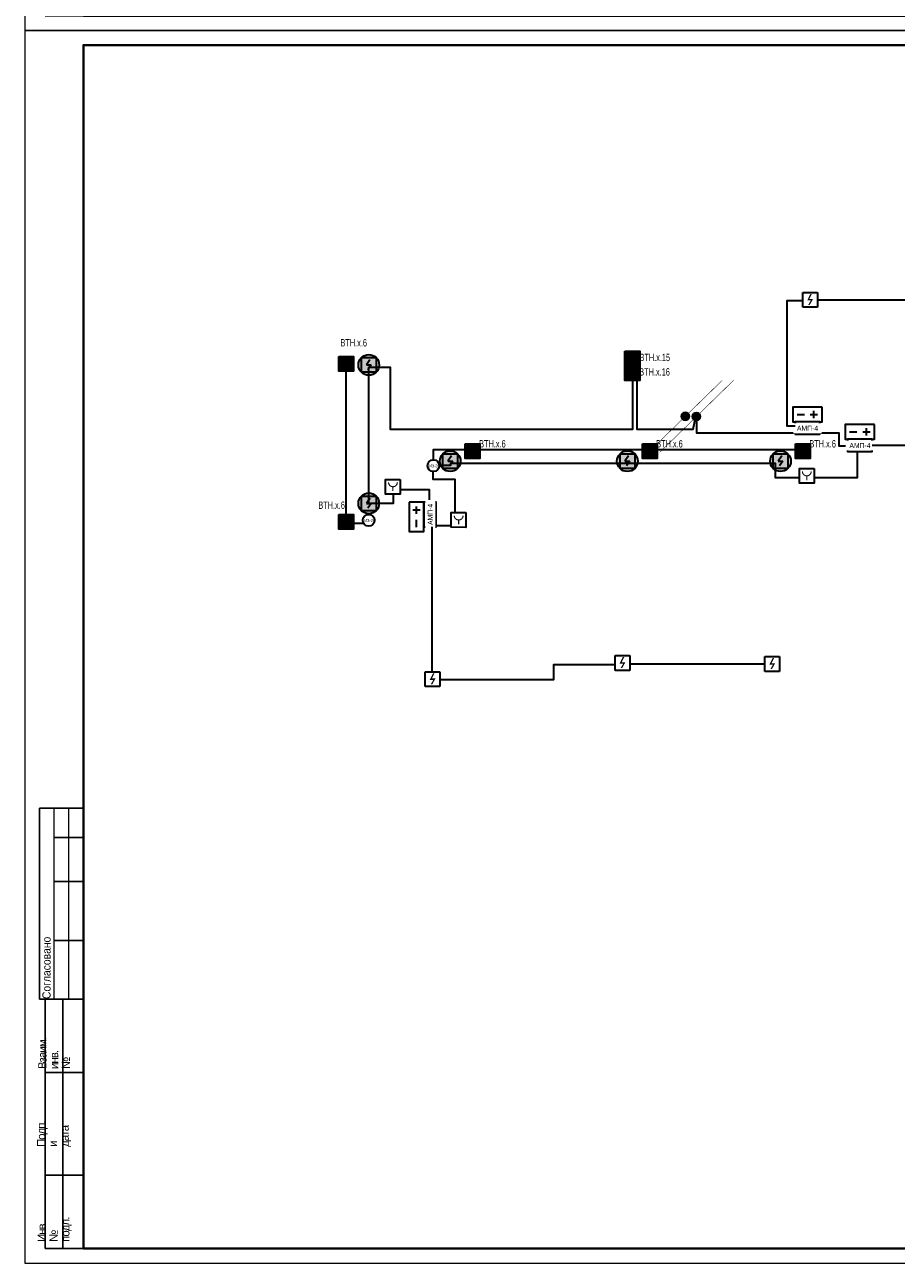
# Model space of a CAD drawing. Header units: millimetres. Extents: x -195178 to 1761886, y 140622 to 301105.
# Tile 80 of 131: x 770840 to 800540, y 182305 to 224498. Entities that reach past the tile are written whole.
import ezdxf
from ezdxf.enums import TextEntityAlignment as Align

# ---------------------------------------------------------------- set-up
doc = ezdxf.new("R2010")
doc.units = ezdxf.units.MM
doc.set_wipeout_variables(frame=1)
doc.linetypes.add('CONTINOUS', pattern=[0])
for name, color, linetype in [('EI_HATCH_GALV', 7, 'Continuous'), ('АПС', 5, 'Continuous'), ('ПС', 1, 'Continuous'), ('формат', 250, 'Continuous')]:
    doc.layers.add(name, color=color, linetype=linetype)
for name, color, linetype, lineweight in [('format-line3', 7, 'Continuous', 13), ('RC-Извещатели_пожарные', 1, 'Continuous', 30), ('Рамка', 7, 'Continuous', 18), ('СС-011-ПОЖ-СИГНАЛИЗАЦИЯ', 1, 'Continuous', 30), ('УГО АПС и АПЗ$0$_АПС_Оборудование', 1, 'Continuous', 30), ('УГО АПС и АПЗ$0$СС-011-ПОЖ-СИГНАЛИЗАЦИЯ', 1, 'Continuous', 30)]:
    doc.layers.add(name, color=color, linetype=linetype, lineweight=lineweight)
doc.styles.add('1111', font='ARIALN.TTF')
doc.styles.add('Arial', font='arial.ttf', dxfattribs={"width": 0.9, "height": 700})
doc.styles.add('Arial Narrow', font='ARIALN.TTF', dxfattribs={"width": 0.9, "height": 600})
doc.styles.add('Arial_2', font='arial.ttf', dxfattribs={"width": 0.9, "height": 400})
doc.styles.get("Standard").update_dxf_attribs({"font": 'isocpeur.ttf', "width": 0.9})
doc.styles.add('УГО АПС и АПЗ$0$Reserve SS', font='arial.ttf', dxfattribs={"height": 2.5})

# ---------------------------------------------------------------- blocks, each defined once
blk = doc.blocks.new('*U29')
for p, q in [((-574, 155), (-589, 155)), ((-589, 90), (-589, 155)), ((-574, 145), (-584, 145)), ((-574, 130), (-584, 130)), ((-574, 110), (-584, 110)), ((-587, 90), (-589, 90)), ((-587, 5), (-587, 90)), ((-574, 90), (-587, 90)), ((-581, 5), (-581, 90)), ((-574, 65), (-587, 65)), ((-574, 30), (-587, 30)), ((-574, 5), (-587, 5))]:
    blk.add_line(p, q)
at = {"color": 0, "lineweight": 0}
blk.add_lwpolyline([(-594, 0), (0, 0), (0, 420), (-594, 420)], close=True, dxfattribs=at)
at = {"lineweight": 40}
blk.add_lwpolyline([(-574, 5), (-5, 5), (-5, 415), (-574, 415)], close=True, dxfattribs=at)
at = {"layer": 'format-line3', "linetype": 'ByBlock'}
for p, q in [((-584, 90), (-584, 155)), ((-579, 90), (-579, 155))]:
    blk.add_line(p, q, dxfattribs=at)
at = {"style": 'Arial', "width": 0.9}
blk.add_text('Формат:', height=2.8, dxfattribs=at).set_placement((-53.97, 1.25))
at = {"char_height": 2.8, "width": 0.2, "attachment_point": 4, "rotation": 90, "line_spacing_factor": 0.857143, "style": 'Arial'}
for s, insert in [('{\\W0.45993; }Согласовано', (-586.58, 90)), ('{\\W0.62543;\\T0.75; \\W1;Взаим. инв. №}', (-584, 66.14)), ('{\\W0.5838;\\T0.8; \\W1;Подп. и дата}', (-584, 39.63)), ('{\\W0.5838;\\T0.8; \\W1;Инв. № подл.}', (-583.77, 7.25))]:
    blk.add_mtext(s, dxfattribs=dict(at, insert=insert))
at = {"style": 'Arial', "width": 0.9, "flags": 8}
blk.add_attdef('FORMAT', (-36.87, 1.26), '', height=2.8, dxfattribs=at)
blk = doc.blocks.new('УГО АПС и АПЗ$0$Источник бесперебойного питания v4')
blk.add_wipeout([(0, 5), (10, 5), (10, 0), (0, 0)])
for p, q in [((4, 2.5), (1.5, 2.5)), ((2.75, 3.75), (2.75, 1.25)), ((8.5, 2.5), (6, 2.5))]:
    blk.add_line(p, q)
blk.add_lwpolyline([(0, 0), (10, 0), (10, 5), (0, 5)], close=True)
at = {"style": 'УГО АПС и АПЗ$0$Reserve SS', "flags": 8}
blk.add_attdef('КОЛИЧЕСТВО', (10.26, 5.28), '', height=2.5, dxfattribs=at)
blk = doc.blocks.new('АМП-4')
at = {"color": 1}
blk.add_wipeout([(349424, -74023), (349424, -73183), (349844, -73183), (349844, -74023)], dxfattribs=at)
at = {"layer": 'АПС', "color": 1, "lineweight": 30, "ltscale": 200}
blk.add_lwpolyline([(349424, -73183), (349424, -74023), (349844, -74023), (349844, -73183)], close=True, dxfattribs=at)
at = {"layer": 'АПС', "color": 0, "lineweight": 30, "ltscale": 200, "insert": (349645, -73599), "char_height": 168, "width": 801.95, "attachment_point": 5, "rotation": 90, "style": 'Arial_2', "bg_fill": 2}
blk.add_mtext('АМП-4', dxfattribs=at)
blk = doc.blocks.new('RC-UGO-IRA-01')
blk.add_wipeout([(2.5, 2.5), (2.5, -2.5), (-2.5, -2.5), (-2.5, 2.5)]).dxf.layer = 'RC-Извещатели_пожарные'
blk.add_wipeout([(-2.5, -2.5), (-2.5, 2.5), (2.5, 2.5), (2.5, -2.5)]).dxf.layer = 'RC-Извещатели_пожарные'
at = {"layer": 'RC-Извещатели_пожарные', "ltscale": 30}
blk.add_lwpolyline([(2.5, 2.5), (2.5, -2.5), (-2.5, -2.5), (-2.5, 2.5)], close=True, dxfattribs=at)
at = {"layer": 'RC-Извещатели_пожарные', "ltscale": 30, "const_width": 0.375}
blk.add_lwpolyline([(-1.5, 1.5, 1), (1.5, 1.5, 1)], format="xyb", dxfattribs=at)
blk.add_lwpolyline([(0, 0), (0, -1.5)], dxfattribs=at)
at = {"layer": 'RC-Извещатели_пожарные'}
blk.add_attdef('PSTN', text='', height=1.5, dxfattribs=at).set_placement((2.5, 2.5), align=Align.BOTTOM_CENTER)
blk = doc.blocks.new('ИП 212-45')
blk.add_wipeout([(346277, -75580), (346277, -76080), (345777, -76080), (345777, -75580)]).dxf.layer = 'RC-Извещатели_пожарные'
blk.add_wipeout([(345777, -76080), (345777, -75580), (346277, -75580), (346277, -76080)]).dxf.layer = 'RC-Извещатели_пожарные'
at = {"layer": 'RC-Извещатели_пожарные'}
blk.add_hatch(color=0, dxfattribs=at).paths.add_polyline_path([(346128, -75805), (346014, -76005), (345964, -76005), (346050, -75855), (345927, -75855), (346039, -75630), (346089, -75630), (346002, -75805)])
at = {"layer": 'RC-Извещатели_пожарные', "color": 0, "ltscale": 30}
for p, q in [((345777, -75580), (346277, -75580)), ((345777, -76080), (345777, -75580)), ((346277, -75580), (346277, -76080)), ((346277, -76080), (345777, -76080))]:
    blk.add_line(p, q, dxfattribs=at)
blk = doc.blocks.new('*U83')
h = blk.add_hatch(color=256)
edge = h.paths.add_edge_path()
edge.add_arc((0, 0), 38.7, 0, 360)
for points in [[(348, 348, 0, 50, 0), (206, 206, 5, 5, 0), (0, 0, 5, 5, 0)], [(0, 0, 0, 50, 0), (-141, -141, 5, 5, 0), (-348, -348, 5, 5, 0)]]:
    blk.add_lwpolyline(points, format="xyseb")
blk.add_circle((0, 0), 38.7)
blk = doc.blocks.new('*U80')
h = blk.add_hatch(color=256)
edge = h.paths.add_edge_path()
edge.add_arc((0, 0), 38.7, 0, 360)
for points in [[(0, 0, 0, 50, 0), (141, 141, 5, 5, 0), (348, 348, 5, 5, 0)], [(-348, -348, 0, 50, 0), (-206, -206, 5, 5, 0), (0, 0, 5, 5, 0)]]:
    blk.add_lwpolyline(points, format="xyseb")
blk.add_circle((0, 0), 38.7)
blk = doc.blocks.new('ИП в подвесном потолке')
at = {"layer": 'EI_HATCH_GALV', "lineweight": 30, "true_color": 0xffffff}
h = blk.add_hatch(color=7, dxfattribs=at)
h.dxf.hatch_style = 1
edge = h.paths.add_edge_path()
edge.add_arc((494584, -66648), 354, 0, 360)
at = {"color": 1, "linetype": 'ByBlock', "lineweight": -2}
for p, q in [((494624, -66471), (494501, -66648)), ((494501, -66648), (494667, -66648)), ((494667, -66648), (494553, -66811))]:
    blk.add_line(p, q, dxfattribs=at)
at = {"color": 1, "linetype": 'ByBlock', "lineweight": -2, "ltscale": 0.1}
blk.add_lwpolyline([(494334, -66398), (494834, -66398), (494834, -66898), (494334, -66898)], close=True, dxfattribs=at)
at = {"layer": 'СС-011-ПОЖ-СИГНАЛИЗАЦИЯ', "lineweight": 30}
blk.add_circle((494584, -66648), 354, dxfattribs=at)
blk = doc.blocks.new('*U77')
at = {"lineweight": 35, "true_color": 0xffffff}
h = blk.add_hatch(color=7, dxfattribs=at)
h.dxf.hatch_style = 1
h.paths.add_polyline_path([(0, 500), (0, 0), (500, 0), (500, 500)])
at = {"color": 1, "linetype": 'ByBlock', "lineweight": -2}
for p, q in [((289, 426), (167, 250)), ((167, 250), (333, 250)), ((333, 250), (219, 86))]:
    blk.add_line(p, q, dxfattribs=at)
at = {"color": 1, "linetype": 'ByBlock', "lineweight": -2, "ltscale": 0.1}
blk.add_lwpolyline([(0, 500), (500, 500), (500, 0), (0, 0)], close=True, dxfattribs=at)
at = {"color": 0, "linetype": 'ByBlock', "lineweight": -2, "style": '1111', "flags": 1}
for tag, p in [('NAME_DEVICE', (-64, -421)), ('NUM_POM', (-82, -847))]:
    blk.add_attdef(tag, p, '', height=125, dxfattribs=at)
at = {"color": 0, "linetype": 'ByBlock', "lineweight": -2, "style": '1111'}
blk.add_attdef('INDEX', (-63, -235), '', height=125, dxfattribs=at)
at = {"color": 0, "linetype": 'ByBlock', "lineweight": -2, "style": '1111', "width": 0.7}
blk.add_attdef('NUM_DEVICE', (-64, -630), '', height=125, dxfattribs=at)
blk = doc.blocks.new('УГО АПС и АПЗ$0$A$C0ED213A1')
blk.add_wipeout([(-200, 0), (0, -200), (200, 0), (0, 200)])
blk.add_circle((0, 0), 200)
at = {"layer": 'УГО АПС и АПЗ$0$СС-011-ПОЖ-СИГНАЛИЗАЦИЯ', "color": 1, "style": 'Arial Narrow', "width": 0.9}
blk.add_text('ИЗ-2О', height=100, dxfattribs=at).set_placement((-145, -58))

msp = doc.modelspace()

# ---------------------------------------------------------------- linework, layer by layer
at = {"layer": 'Рамка'}
msp.add_lwpolyline([(772840, 182805), (829740, 182805), (829740, 223805), (772840, 223805)], close=True, dxfattribs=at)
at = {"layer": 'СС-011-ПОЖ-СИГНАЛИЗАЦИЯ', "lineweight": 30, "ltscale": 100}
for points in [[(797855, 215130), (808258, 215130)], [(793735, 211148), (793735, 210596), (798589, 210596), (798589, 210158), (799204, 210158), (799204, 209067), (796429, 209067), (796429, 209550), (785352, 209550), (785352, 209483), (784744, 209486), (784744, 209012), (785494, 209012), (785494, 207431), (784744, 207431), (784744, 207389), (784644, 207389), (784637, 208658), (783399, 208658), (783399, 208192), (782566, 208192), (782566, 212827), (783294, 212827), (783294, 210719), (791560, 210719), (791560, 210719), (791560, 210719), (791560, 213062), (791695, 213062), (791695, 210719), (793623, 210719), (793707, 211148)]]:
    msp.add_lwpolyline(points, dxfattribs=at)
at = {"layer": 'СС-011-ПОЖ-СИГНАЛИЗАЦИЯ', "color": 1, "lineweight": 30, "ltscale": 100}
for points in [[(782396, 207502), (781792, 207502), (781792, 212693)], [(784769, 209674), (784769, 210026), (797510, 210026)]]:
    msp.add_lwpolyline(points, dxfattribs=at)

# ---------------------------------------------------------------- block references
at = {"xscale": 3.600000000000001, "yscale": 3.600000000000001, "zscale": 3.600000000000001, "rotation": 359.2880171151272}
for name, p in [('*U83', (793353, 211158)), ('*U80', (793730, 211150))]:
    msp.add_blockref(name, p, dxfattribs=at)
at = {"layer": 'ПС', "color": 7, "linetype": 'CONTINOUS', "lineweight": 30, "ltscale": 100}
ref = msp.add_blockref('*U77', (781544, 212693), dxfattribs=dict(at, xscale=1.000736, yscale=1.000736, zscale=1.000736))
ref.add_attrib('NUM_DEVICE', 'BTH.x.6', dxfattribs={"layer": '0', "color": 0, "linetype": 'ByBlock', "lineweight": -2, "ltscale": 100, "height": 250.2, "style": '1111', "width": 0.7}).set_placement((782050, 213539), align=Align.CENTER)
ref = msp.add_blockref('*U77', (791296, 212879), dxfattribs=dict(at, xscale=1.000736, yscale=1.000736, zscale=1.000736))
ref.add_attrib('NUM_DEVICE', 'BTH.x.15', dxfattribs={"layer": '0', "color": 0, "linetype": 'ByBlock', "lineweight": -2, "ltscale": 100, "height": 250.2, "style": '1111', "width": 0.7}).set_placement((792310, 213040), align=Align.CENTER)
ref = msp.add_blockref('*U77', (791296, 212379), dxfattribs=dict(at, xscale=1.000736, yscale=1.000736, zscale=1.000736))
ref.add_attrib('NUM_DEVICE', 'BTH.x.16', dxfattribs={"layer": '0', "color": 0, "linetype": 'ByBlock', "lineweight": -2, "ltscale": 100, "height": 250.2, "style": '1111', "width": 0.7}).set_placement((792303, 212546), align=Align.CENTER)
ref = msp.add_blockref('*U77', (785854, 209720), dxfattribs=dict(at, xscale=1.000736, yscale=1.000736, zscale=1.000736))
ref.add_attrib('NUM_DEVICE', 'BTH.x.6', dxfattribs={"layer": '0', "color": 0, "linetype": 'ByBlock', "lineweight": -2, "ltscale": 100, "height": 250.2, "style": '1111', "width": 0.7}).set_placement((786776, 210096), align=Align.CENTER)
ref = msp.add_blockref('*U77', (791889, 209720), dxfattribs=dict(at, xscale=1.000736, yscale=1.000736, zscale=1.000736))
ref.add_attrib('NUM_DEVICE', 'BTH.x.6', dxfattribs={"layer": '0', "color": 0, "linetype": 'ByBlock', "lineweight": -2, "ltscale": 100, "height": 250.2, "style": '1111', "width": 0.7}).set_placement((792811, 210096), align=Align.CENTER)
ref = msp.add_blockref('*U77', (781544, 207313), dxfattribs=dict(at, xscale=1.000736, yscale=1.000736, zscale=1.000736))
ref.add_attrib('NUM_DEVICE', 'BTH.x.6', dxfattribs={"layer": '0', "color": 0, "linetype": 'ByBlock', "lineweight": -2, "ltscale": 100, "height": 250.2, "style": '1111', "width": 0.7}).set_placement((781297, 208005), align=Align.CENTER)
at = {"layer": 'СС-011-ПОЖ-СИГНАЛИЗАЦИЯ', "lineweight": 30}
for p in [(287980, 279557), (290757, 276279), (296792, 276279), (302013, 276279), (287980, 274840)]:
    msp.add_blockref('ИП в подвесном потолке', p, dxfattribs=at)
at = {"layer": 'формат', "xscale": 100, "yscale": 100, "zscale": 100}
for p in [(830240, 224305), (830240, 182305)]:
    msp.add_blockref('*U29', p, dxfattribs=at).add_auto_attribs({'FORMAT': 'А2'})

# ---------------------------------------------------------------- next in the draw order: block references
at = {"layer": 'RC-Извещатели_пожарные', "rotation": 359.9525678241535}
for p, xscale, yscale, zscale in [((797492, 209130), 99.99999999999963, 99.99999999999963, 99.99999999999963), ((783387, 208759), 99.99999999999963, 99.99999999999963, 99.99999999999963), ((785627, 207626), 99.99999999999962, 99.99999999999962, 99.99999999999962)]:
    msp.add_blockref('RC-UGO-IRA-01', p, dxfattribs=dict(at, xscale=xscale, yscale=yscale, zscale=zscale))
at = {"layer": 'СС-011-ПОЖ-СИГНАЛИЗАЦИЯ', "color": 0, "lineweight": 30}
for p in [(451578, 290960), (445183, 278584), (450287, 278550)]:
    msp.add_blockref('ИП 212-45', p, dxfattribs=at)
at = {"layer": 'УГО АПС и АПЗ$0$_АПС_Оборудование', "color": 252, "xscale": 100, "yscale": 100, "zscale": 100}
for p, rotation in [((798012, 211471), 180), ((799800, 210884), 180), ((783938, 208233), 269.9999999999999)]:
    msp.add_blockref('УГО АПС и АПЗ$0$Источник бесперебойного питания v4', p, dxfattribs=dict(at, rotation=rotation))
at = {"layer": 'УГО АПС и АПЗ$0$_АПС_Оборудование'}
for p in [(784767, 209475), (782561, 207617)]:
    msp.add_blockref('УГО АПС и АПЗ$0$A$C0ED213A1', p, dxfattribs=at)

# ---------------------------------------------------------------- next in the draw order: linework, layer by layer
at = {"layer": 'СС-011-ПОЖ-СИГНАЛИЗАЦИЯ', "lineweight": 30, "ltscale": 100}
msp.add_lwpolyline([(796064, 202719), (791459, 202719)], dxfattribs=at)

# ---------------------------------------------------------------- next in the draw order: block references
at = {"layer": 'СС-011-ПОЖ-СИГНАЛИЗАЦИЯ', "lineweight": 30, "rotation": 270}
for p in [(871115, 560395), (872903, 559808)]:
    msp.add_blockref('АМП-4', p, dxfattribs=at)
at = {"layer": 'СС-011-ПОЖ-СИГНАЛИЗАЦИЯ', "lineweight": 30}
msp.add_blockref('АМП-4', (435014, 281416), dxfattribs=at)

# ---------------------------------------------------------------- next in the draw order: linework, layer by layer
at = {"layer": 'СС-011-ПОЖ-СИГНАЛИЗАЦИЯ', "lineweight": 30, "ltscale": 100}
for points in [[(797092, 210819), (796824, 210819), (796824, 215106), (797355, 215106)], [(803831, 205241), (803831, 210162), (799720, 210162)], [(784712, 207393), (784712, 202197), (788871, 202197), (788871, 202698), (790959, 202698)]]:
    msp.add_lwpolyline(points, dxfattribs=at)

# ---------------------------------------------------------------- next in the draw order: block references
at = {"layer": 'ПС', "color": 7, "linetype": 'CONTINOUS', "lineweight": 30, "ltscale": 100}
ref = msp.add_blockref('*U77', (797109, 209720), dxfattribs=dict(at, xscale=1.000736, yscale=1.000736, zscale=1.000736))
ref.add_attrib('NUM_DEVICE', 'BTH.x.6', dxfattribs={"layer": '0', "color": 0, "linetype": 'ByBlock', "lineweight": -2, "ltscale": 100, "height": 250.2, "style": '1111', "width": 0.7}).set_placement((798031, 210096), align=Align.CENTER)

# ---------------------------------------------------------------- next in the draw order: block references
at = {"layer": 'СС-011-ПОЖ-СИГНАЛИЗАЦИЯ', "color": 0, "lineweight": 30}
msp.add_blockref('ИП 212-45', (438713, 278034), dxfattribs=at)

doc.saveas('drawing.dxf')
